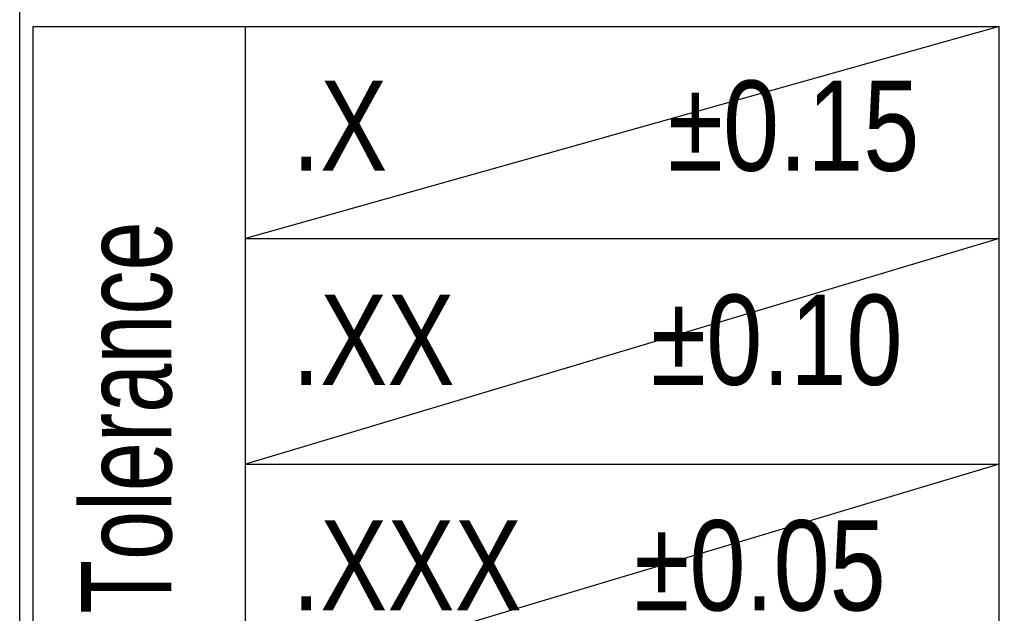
# Model space of a CAD drawing. Header units: millimetres. Extents: x 14844 to 15142, y 1964 to 2174.
# Tile 7 of 19: x 15046 to 15068, y 1976 to 1989. Entities that reach past the tile are written whole.
import ezdxf

# ---------------------------------------------------------------- set-up
doc = ezdxf.new("R2010")
doc.units = ezdxf.units.MM
doc.header["$LTSCALE"] = 30.734
doc.layers.add('04 \\M+2A4E5\\M+2A672', color=1, linetype='CONTINUOUS')
doc.layers.add('07 图框', color=15, linetype='CONTINUOUS')
doc.styles.add('ST1', font='arial.ttf', dxfattribs={"width": 0.8})

msp = doc.modelspace()

# ---------------------------------------------------------------- linework, layer by layer
at = {"layer": '07 图框'}
for p, q in [((15046.035, 1969.2673), (15046.035, 1999.2673)), ((15046.335, 1988.9673), (15067.735, 1988.9673)), ((15046.335, 1969.5673), (15046.335, 1988.9673)), ((15051.035, 1969.5673), (15051.035, 1988.9673)), ((15067.735, 1988.9673), (15051.035, 1984.2673)), ((15067.735, 1969.5673), (15067.735, 1988.9673)), ((15051.035, 1984.2673), (15067.735, 1984.2673)), ((15067.735, 1984.2673), (15051.035, 1979.2673)), ((15051.035, 1979.2673), (15067.735, 1979.2673)), ((15067.735, 1979.2673), (15051.035, 1974.2673))]:
    msp.add_line(p, q, dxfattribs=at)

# ---------------------------------------------------------------- texts
at = {"layer": '04 \\M+2A4E5\\M+2A672', "char_height": 2, "width": 15.967119, "attachment_point": 1, "style": 'ST1'}
for s, insert in [('.X          %%P0.15', (15052.0679, 1987.7687)), ('.XX       %%P0.10', (15052.0679, 1983.0237)), ('.XXX    %%P0.05', (15052.0679, 1978.0237))]:
    msp.add_mtext(s, dxfattribs=dict(at, insert=insert))
at = {"layer": '07 图框', "insert": (15047.3967, 1975.9506), "char_height": 2, "width": 12.391001, "attachment_point": 1, "rotation": 90, "style": 'ST1'}
msp.add_mtext('{\\W0.7;Tolerance}', dxfattribs=at)

doc.saveas('drawing.dxf')
